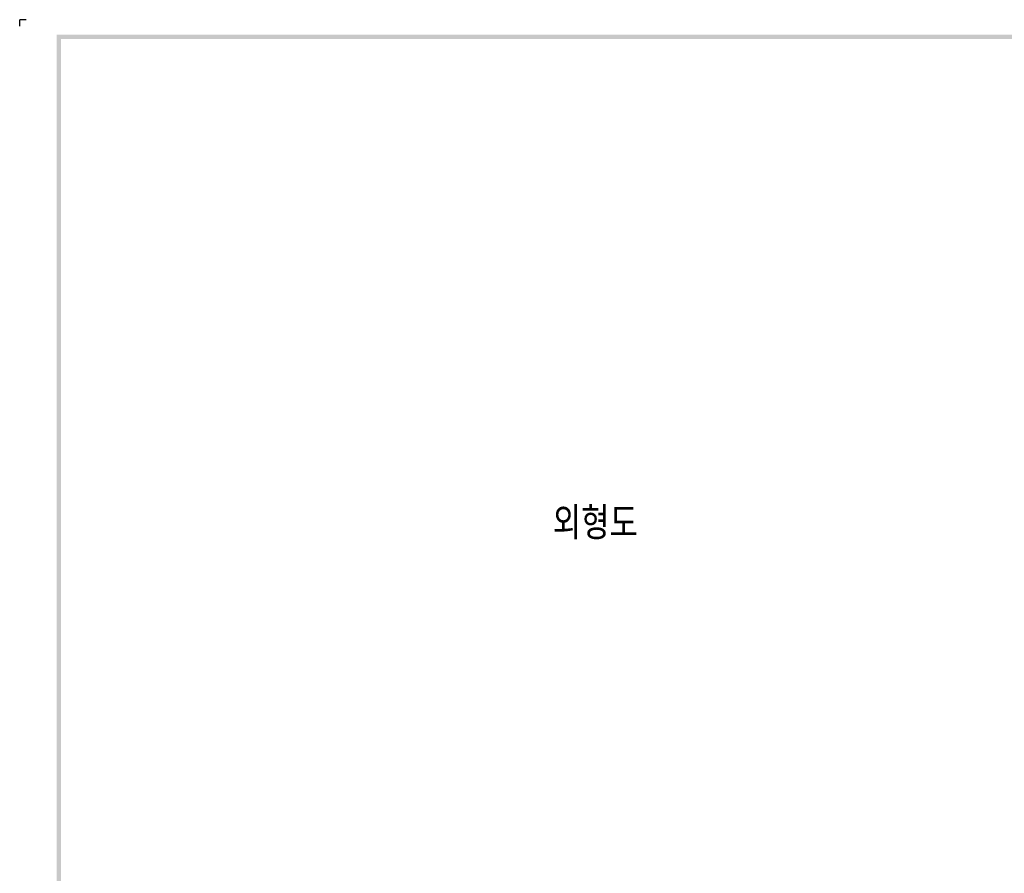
# Model space of a CAD drawing. Extents: x 892 to 2710, y -907 to 1765.
# Tile 3 of 18: x 892 to 1347, y 1371 to 1765. Entities that reach past the tile are written whole.
import ezdxf

# ---------------------------------------------------------------- set-up
doc = ezdxf.new("R2010")
doc.units = 0
doc.header["$LTSCALE"] = 3
doc.header["$MEASUREMENT"] = 0
doc.layers.add('di', color=3, linetype='CONTINUOUS')
doc.layers.add('dwg', color=7, linetype='CONTINUOUS')
doc.styles.get("Standard").update_dxf_attribs({"font": 'romans.shx', "height": 4, "bigfont": 'ghs.shx'})

msp = doc.modelspace()

# ---------------------------------------------------------------- linework, layer by layer
at = {"layer": 'di'}
for p in [(895.371, 1765.3), (892.371, 1762.3)]:
    msp.add_line(p, (892.371, 1765.3), dxfattribs=at)
at = {"layer": 'dwg'}
for points in [[(909.371, 1758.3), (911.371, 1756.3), (2541.371, 1758.3), (2539.371, 1756.3)], [(909.371, 610.3), (911.371, 611.3), (909.371, 1758.3), (911.371, 1756.3)]]:
    msp.add_trace(points, dxfattribs=at)

# ---------------------------------------------------------------- texts
at = {"layer": 'di', "insert": (1138.535, 1540.115), "char_height": 15, "width": 74.93994, "attachment_point": 1}
msp.add_mtext('{\\Fromans,hgs|c129;외형도}', dxfattribs=at)

doc.saveas('drawing.dxf')
